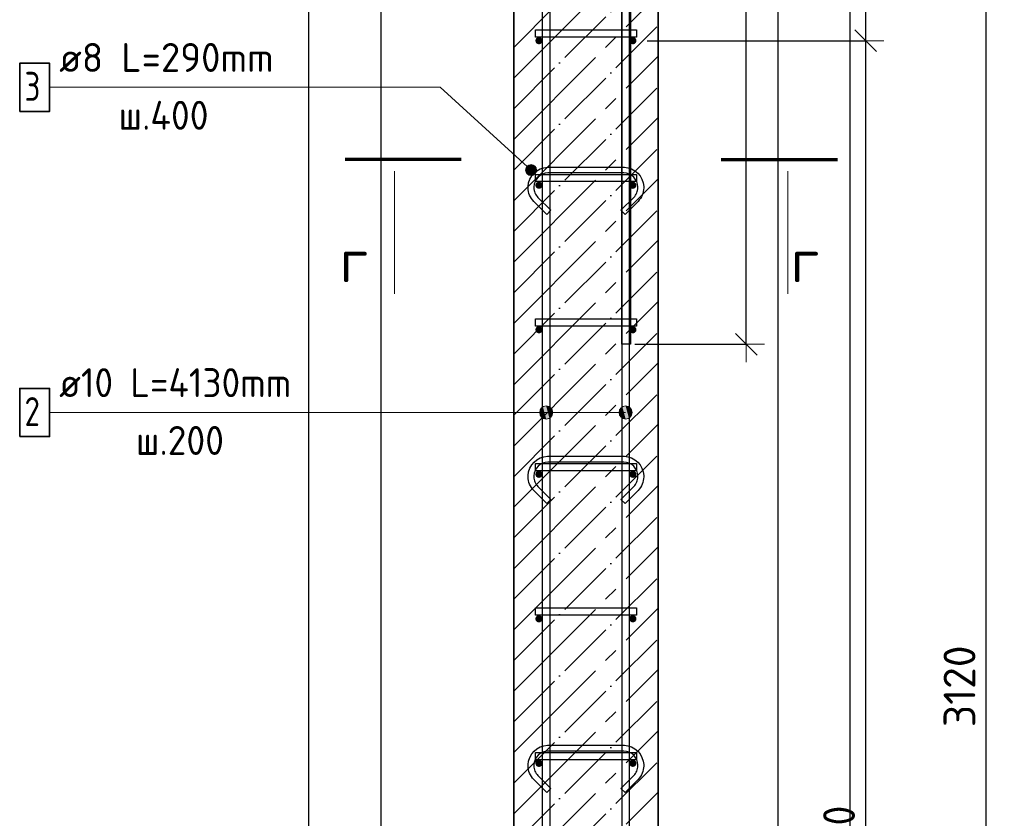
# Model space of a CAD drawing. Header units: millimetres. Extents: x 2792 to 69837, y -2757 to 29968.
# Tile 12 of 77: x 6391 to 7754, y 8177 to 9282. Entities that reach past the tile are written whole.
import ezdxf

# ---------------------------------------------------------------- set-up
doc = ezdxf.new("R2010")
doc.units = ezdxf.units.MM
doc.header["$PDMODE"] = 65
doc.linetypes.add('______11', pattern=[100, 80, -10, 0, -10])
doc.linetypes.add('______5', pattern=[220, 160, -20, 20, -20])
for name, color, linetype, lineweight in [('Standard', 7, 'Continuous', 25), ('Арм.стержн. Арматура края', 96, 'Continuous', 35), ('Арм.стержн. вертикальными 1', 22, 'Continuous', 35), ('Арм.стержн.горизонт. 1', 180, 'Continuous', 35), ('Размерная линия_ общее', 7, 'Continuous', 13)]:
    doc.layers.add(name, color=color, linetype=linetype, lineweight=lineweight)
doc.layers.add('Арм.стержн. вертикальными 2', color=7, linetype='Continuous', lineweight=35, true_color=0x006e00)
doc.layers.add('Арм.стержн.Стяжки', color=7, linetype='Continuous', lineweight=35, true_color=0x501e0f)
doc.styles.add('ISOCPEUR', font='ISOCPEUR')
doc.dimstyles.new('DIMSTYLE_3', dxfattribs={"dimtxt": 44, "dimasz": 50, "dimexe": 0, "dimexo": 0, "dimgap": 22, "dimtad": 2, "dimdec": 0, "dimrnd": 5, "dimzin": 12, "dimdsep": 46, "dimtxsty": 'ISOCPEUR', "dimblk1": 'ALL_ML_STRICH', "dimblk2": 'ALL_ML_STRICH', "dimsah": 1, "dimcen": 0, "dimclrd": 7, "dimclre": 256, "dimclrt": 7, "dimadec": 0, "dimazin": 0, "dimtfac": 1, "dimtdec": 0, "dimtix": 1, "dimtmove": 2, "dimatfit": 3, "dimfxl": 0, "dimtzin": 0, "dimlwd": 0, "dimlwe": -3, "dimarcsym": 0})

# ---------------------------------------------------------------- blocks, each defined once
blk = doc.blocks.new('ALL_ML_STRICH')
at = {"color": 0, "linetype": 'ByBlock', "lineweight": -2}
for p, q in [((-0.3, -0.3), (0.3, 0.3)), ((0, -0.5), (0, 0.5)), ((-1, 0), (0.5, 0))]:
    blk.add_line(p, q, dxfattribs=at)
blk = doc.blocks.new('*D100')
at = {"layer": 'DEFPOINTS', "color": 7, "linetype": 'Continuous', "lineweight": 13, "transparency": 33554687}
for p in [(7274.7, 9912.6), (7222.2, 8832.6), (7396.7, 8832.6)]:
    blk.add_point(p, dxfattribs=at)
at = {"layer": 'Размерная линия_ общее', "color": 253, "linetype": 'Continuous', "lineweight": -2, "true_color": 0xa0a0a0, "transparency": 33554687}
for p, q in [((7294.7, 9912.6), (7396.7, 9912.6)), ((7242.2, 8832.6), (7396.7, 8832.6))]:
    blk.add_line(p, q, dxfattribs=at)
at = {"layer": 'Размерная линия_ общее', "color": 7, "linetype": 'Continuous', "lineweight": -2, "transparency": 33554687}
blk.add_line((7396.7, 8832.6), (7396.7, 9912.6), dxfattribs=at)
at = {"layer": 'Размерная линия_ общее', "color": 7, "linetype": 'Continuous', "lineweight": 13, "transparency": 33554687, "xscale": 50, "yscale": 50, "zscale": 50}
for p, rotation in [((7396.7, 9912.6), 90), ((7396.7, 8832.6), 270)]:
    blk.add_blockref('ALL_ML_STRICH', p, dxfattribs=dict(at, rotation=rotation))
at = {"layer": 'Размерная линия_ общее', "color": 7, "linetype": 'Continuous', "lineweight": 13, "transparency": 33554687, "insert": (7359.7, 9379.2), "char_height": 44, "width": 176, "attachment_point": 5, "rotation": 90, "style": 'ISOCPEUR'}
blk.add_mtext('\\A1;{1080}', dxfattribs=at)
blk = doc.blocks.new('*D104')
at = {"layer": 'DEFPOINTS', "color": 7, "linetype": 'Continuous', "lineweight": 13, "transparency": 33554687}
for p in [(7370.9, 9912.6), (7399.5, 6792.6), (7728.8, 6792.6)]:
    blk.add_point(p, dxfattribs=at)
at = {"layer": 'Размерная линия_ общее', "color": 253, "linetype": 'Continuous', "lineweight": -2, "true_color": 0xa0a0a0, "transparency": 33554687}
for p, q in [((7390.9, 9912.6), (7728.8, 9912.6)), ((7419.5, 6792.6), (7728.8, 6792.6))]:
    blk.add_line(p, q, dxfattribs=at)
at = {"layer": 'Размерная линия_ общее', "color": 7, "linetype": 'Continuous', "lineweight": -2, "transparency": 33554687}
blk.add_line((7728.8, 6792.6), (7728.8, 9912.6), dxfattribs=at)
at = {"layer": 'Размерная линия_ общее', "color": 7, "linetype": 'Continuous', "lineweight": 13, "transparency": 33554687, "xscale": 50, "yscale": 50, "zscale": 50}
for p, rotation in [((7728.8, 9912.6), 90), ((7728.8, 6792.6), 270)]:
    blk.add_blockref('ALL_ML_STRICH', p, dxfattribs=dict(at, rotation=rotation))
at = {"layer": 'Размерная линия_ общее', "color": 7, "linetype": 'Continuous', "lineweight": 13, "transparency": 33554687, "insert": (7691.8, 8359.2), "char_height": 44, "width": 176, "attachment_point": 5, "rotation": 90, "style": 'ISOCPEUR'}
blk.add_mtext('\\A1;{3120}', dxfattribs=at)
blk = doc.blocks.new('*D107')
at = {"layer": 'DEFPOINTS', "color": 7, "linetype": 'Continuous', "lineweight": 13, "transparency": 33554687}
for p in [(7239.7, 9252.6), (7239.7, 6852.6), (7562.1, 6852.6)]:
    blk.add_point(p, dxfattribs=at)
at = {"layer": 'Размерная линия_ общее', "color": 253, "linetype": 'Continuous', "lineweight": -2, "true_color": 0xa0a0a0, "transparency": 33554687}
for p, q in [((7259.7, 9252.6), (7562.1, 9252.6)), ((7259.7, 6852.6), (7562.1, 6852.6))]:
    blk.add_line(p, q, dxfattribs=at)
at = {"layer": 'Размерная линия_ общее', "color": 7, "linetype": 'Continuous', "lineweight": -2, "transparency": 33554687}
blk.add_line((7562.1, 6852.6), (7562.1, 9252.6), dxfattribs=at)
at = {"layer": 'Размерная линия_ общее', "color": 7, "linetype": 'Continuous', "lineweight": 13, "transparency": 33554687, "xscale": 50, "yscale": 50, "zscale": 50}
for p, rotation in [((7562.1, 9252.6), 90), ((7562.1, 6852.6), 270)]:
    blk.add_blockref('ALL_ML_STRICH', p, dxfattribs=dict(at, rotation=rotation))
at = {"layer": 'Размерная линия_ общее', "color": 7, "linetype": 'Continuous', "lineweight": 13, "transparency": 33554687, "insert": (7503.1, 7902.6), "char_height": 44, "width": 2.2, "attachment_point": 1, "rotation": 90, "line_spacing_factor": 0.60241, "style": 'ISOCPEUR'}
blk.add_mtext('\\W0.91;12х200=2400', dxfattribs=at)
blk = doc.blocks.new('*D108')
at = {"layer": 'DEFPOINTS', "color": 7, "linetype": 'Continuous', "lineweight": 13, "transparency": 33554687}
for p in [(7239.7, 9452.6), (7239.7, 9252.6), (7562.1, 9252.6)]:
    blk.add_point(p, dxfattribs=at)
at = {"layer": 'Размерная линия_ общее', "color": 253, "linetype": 'Continuous', "lineweight": -2, "true_color": 0xa0a0a0, "transparency": 33554687}
for p, q in [((7259.7, 9452.6), (7562.1, 9452.6)), ((7259.7, 9252.6), (7562.1, 9252.6))]:
    blk.add_line(p, q, dxfattribs=at)
at = {"layer": 'Размерная линия_ общее', "color": 7, "linetype": 'Continuous', "lineweight": -2, "transparency": 33554687}
blk.add_line((7562.1, 9252.6), (7562.1, 9452.6), dxfattribs=at)
at = {"layer": 'Размерная линия_ общее', "color": 7, "linetype": 'Continuous', "lineweight": 13, "transparency": 33554687, "xscale": 50, "yscale": 50, "zscale": 50}
for p, rotation in [((7562.1, 9452.6), 90), ((7562.1, 9252.6), 270)]:
    blk.add_blockref('ALL_ML_STRICH', p, dxfattribs=dict(at, rotation=rotation))
at = {"layer": 'Размерная линия_ общее', "color": 7, "linetype": 'Continuous', "lineweight": 13, "transparency": 33554687, "insert": (7525.1, 9354.8), "char_height": 44, "width": 132, "attachment_point": 5, "rotation": 90, "style": 'ISOCPEUR'}
blk.add_mtext('\\A1;{200}', dxfattribs=at)

msp = doc.modelspace()

# ---------------------------------------------------------------- hatches: boundary and pattern name
at = {"layer": 'Арм.стержн. вертикальными 1', "linetype": 'Continuous', "lineweight": 13, "transparency": 33554687}
for points in [[(7111.9, 8733.6), (7111.9, 8742.6), (7110.7, 8738.1)], [(7111.9, 8733.6), (7111.9, 8742.6), (7110.7, 8738.1)], [(7111.9, 8742.6), (7115.2, 8730.3), (7115.2, 8745.8)], [(7111.9, 8742.6), (7115.2, 8730.3), (7115.2, 8745.8)], [(7111.9, 8742.6), (7111.9, 8733.6), (7115.2, 8730.3)], [(7111.9, 8742.6), (7111.9, 8733.6), (7115.2, 8730.3)], [(7115.2, 8745.8), (7119.7, 8729.1), (7119.7, 8747.1)], [(7115.2, 8745.8), (7119.7, 8729.1), (7119.7, 8747.1)], [(7115.2, 8745.8), (7115.2, 8730.3), (7119.7, 8729.1)], [(7115.2, 8745.8), (7115.2, 8730.3), (7119.7, 8729.1)], [(7119.7, 8747.1), (7119.7, 8729.1), (7124.2, 8730.3)], [(7119.7, 8747.1), (7124.2, 8730.3), (7124.2, 8745.8)], [(7119.7, 8747.1), (7119.7, 8729.1), (7124.2, 8730.3)], [(7119.7, 8747.1), (7124.2, 8730.3), (7124.2, 8745.8)], [(7124.2, 8745.8), (7124.2, 8730.3), (7127.4, 8733.6)], [(7124.2, 8745.8), (7127.4, 8733.6), (7127.4, 8742.6)], [(7124.2, 8745.8), (7124.2, 8730.3), (7127.4, 8733.6)], [(7124.2, 8745.8), (7127.4, 8733.6), (7127.4, 8742.6)], [(7127.4, 8742.6), (7127.4, 8733.6), (7128.7, 8738.1)], [(7127.4, 8742.6), (7127.4, 8733.6), (7128.7, 8738.1)], [(7221.9, 8733.6), (7221.9, 8742.6), (7220.7, 8738.1)], [(7221.9, 8733.6), (7221.9, 8742.6), (7220.7, 8738.1)], [(7221.9, 8742.6), (7225.2, 8730.3), (7225.2, 8745.8)], [(7221.9, 8742.6), (7225.2, 8730.3), (7225.2, 8745.8)], [(7221.9, 8742.6), (7221.9, 8733.6), (7225.2, 8730.3)], [(7221.9, 8742.6), (7221.9, 8733.6), (7225.2, 8730.3)], [(7225.2, 8745.8), (7229.7, 8729.1), (7229.7, 8747.1)], [(7225.2, 8745.8), (7229.7, 8729.1), (7229.7, 8747.1)], [(7225.2, 8745.8), (7225.2, 8730.3), (7229.7, 8729.1)], [(7225.2, 8745.8), (7225.2, 8730.3), (7229.7, 8729.1)], [(7229.7, 8747.1), (7229.7, 8729.1), (7234.2, 8730.3)], [(7229.7, 8747.1), (7234.2, 8730.3), (7234.2, 8745.8)], [(7229.7, 8747.1), (7229.7, 8729.1), (7234.2, 8730.3)], [(7229.7, 8747.1), (7234.2, 8730.3), (7234.2, 8745.8)], [(7234.2, 8745.8), (7234.2, 8730.3), (7237.4, 8733.6)], [(7234.2, 8745.8), (7237.4, 8733.6), (7237.4, 8742.6)], [(7234.2, 8745.8), (7234.2, 8730.3), (7237.4, 8733.6)], [(7234.2, 8745.8), (7237.4, 8733.6), (7237.4, 8742.6)], [(7237.4, 8742.6), (7237.4, 8733.6), (7238.7, 8738.1)], [(7237.4, 8742.6), (7237.4, 8733.6), (7238.7, 8738.1)]]:
    msp.add_hatch(color=7, dxfattribs=at).paths.add_polyline_path(points)
at = {"layer": 'Арм.стержн.горизонт. 1', "linetype": 'Continuous', "lineweight": 50, "transparency": 33554687}
for points in [[(7114.7, 9252.6), (7114.3, 9254.5), (7113.2, 9256.1), (7111.6, 9257.2), (7109.7, 9257.6), (7107.8, 9257.2), (7106.1, 9256.1), (7105.1, 9254.5), (7104.7, 9252.6), (7105.1, 9250.7), (7106.1, 9249.1), (7107.8, 9248), (7109.7, 9247.6), (7111.6, 9248), (7113.2, 9249.1), (7114.3, 9250.7)], [(7244.7, 9252.6), (7244.3, 9254.5), (7243.2, 9256.1), (7241.6, 9257.2), (7239.7, 9257.6), (7237.8, 9257.2), (7236.1, 9256.1), (7235.1, 9254.5), (7234.7, 9252.6), (7235.1, 9250.7), (7236.1, 9249.1), (7237.8, 9248), (7239.7, 9247.6), (7241.6, 9248), (7243.2, 9249.1), (7244.3, 9250.7)], [(7114.7, 9052.6), (7114.3, 9054.5), (7113.2, 9056.1), (7111.6, 9057.2), (7109.7, 9057.6), (7107.8, 9057.2), (7106.1, 9056.1), (7105.1, 9054.5), (7104.7, 9052.6), (7105.1, 9050.7), (7106.1, 9049.1), (7107.8, 9048), (7109.7, 9047.6), (7111.6, 9048), (7113.2, 9049.1), (7114.3, 9050.7)], [(7244.7, 9052.6), (7244.3, 9054.5), (7243.2, 9056.1), (7241.6, 9057.2), (7239.7, 9057.6), (7237.8, 9057.2), (7236.1, 9056.1), (7235.1, 9054.5), (7234.7, 9052.6), (7235.1, 9050.7), (7236.1, 9049.1), (7237.8, 9048), (7239.7, 9047.6), (7241.6, 9048), (7243.2, 9049.1), (7244.3, 9050.7)], [(7114.7, 8852.6), (7114.3, 8854.5), (7113.2, 8856.1), (7111.6, 8857.2), (7109.7, 8857.6), (7107.8, 8857.2), (7106.1, 8856.1), (7105.1, 8854.5), (7104.7, 8852.6), (7105.1, 8850.7), (7106.1, 8849.1), (7107.8, 8848), (7109.7, 8847.6), (7111.6, 8848), (7113.2, 8849.1), (7114.3, 8850.7)], [(7244.7, 8852.6), (7244.3, 8854.5), (7243.2, 8856.1), (7241.6, 8857.2), (7239.7, 8857.6), (7237.8, 8857.2), (7236.1, 8856.1), (7235.1, 8854.5), (7234.7, 8852.6), (7235.1, 8850.7), (7236.1, 8849.1), (7237.8, 8848), (7239.7, 8847.6), (7241.6, 8848), (7243.2, 8849.1), (7244.3, 8850.7)], [(7114.7, 8652.6), (7114.3, 8654.5), (7113.2, 8656.1), (7111.6, 8657.2), (7109.7, 8657.6), (7107.8, 8657.2), (7106.1, 8656.1), (7105.1, 8654.5), (7104.7, 8652.6), (7105.1, 8650.7), (7106.1, 8649.1), (7107.8, 8648), (7109.7, 8647.6), (7111.6, 8648), (7113.2, 8649.1), (7114.3, 8650.7)], [(7244.7, 8652.6), (7244.3, 8654.5), (7243.2, 8656.1), (7241.6, 8657.2), (7239.7, 8657.6), (7237.8, 8657.2), (7236.1, 8656.1), (7235.1, 8654.5), (7234.7, 8652.6), (7235.1, 8650.7), (7236.1, 8649.1), (7237.8, 8648), (7239.7, 8647.6), (7241.6, 8648), (7243.2, 8649.1), (7244.3, 8650.7)], [(7114.7, 8452.6), (7114.3, 8454.5), (7113.2, 8456.1), (7111.6, 8457.2), (7109.7, 8457.6), (7107.8, 8457.2), (7106.1, 8456.1), (7105.1, 8454.5), (7104.7, 8452.6), (7105.1, 8450.7), (7106.1, 8449.1), (7107.8, 8448), (7109.7, 8447.6), (7111.6, 8448), (7113.2, 8449.1), (7114.3, 8450.7)], [(7244.7, 8452.6), (7244.3, 8454.5), (7243.2, 8456.1), (7241.6, 8457.2), (7239.7, 8457.6), (7237.8, 8457.2), (7236.1, 8456.1), (7235.1, 8454.5), (7234.7, 8452.6), (7235.1, 8450.7), (7236.1, 8449.1), (7237.8, 8448), (7239.7, 8447.6), (7241.6, 8448), (7243.2, 8449.1), (7244.3, 8450.7)], [(7114.7, 8252.6), (7114.3, 8254.5), (7113.2, 8256.1), (7111.6, 8257.2), (7109.7, 8257.6), (7107.8, 8257.2), (7106.1, 8256.1), (7105.1, 8254.5), (7104.7, 8252.6), (7105.1, 8250.7), (7106.1, 8249.1), (7107.8, 8248), (7109.7, 8247.6), (7111.6, 8248), (7113.2, 8249.1), (7114.3, 8250.7)], [(7244.7, 8252.6), (7244.3, 8254.5), (7243.2, 8256.1), (7241.6, 8257.2), (7239.7, 8257.6), (7237.8, 8257.2), (7236.1, 8256.1), (7235.1, 8254.5), (7234.7, 8252.6), (7235.1, 8250.7), (7236.1, 8249.1), (7237.8, 8248), (7239.7, 8247.6), (7241.6, 8248), (7243.2, 8249.1), (7244.3, 8250.7)]]:
    msp.add_hatch(color=4, dxfattribs=at).paths.add_polyline_path(points)
at = {"layer": 'Арм.стержн.Стяжки', "linetype": 'Continuous', "lineweight": 13, "transparency": 33554687}
for points in [[(7091.4, 9075.2), (7096.4, 9080.7), (7093.1, 9078.7)], [(7096.4, 9080.7), (7091.4, 9075.2), (7091.6, 9071.4)], [(7096.4, 9080.7), (7091.6, 9071.4), (7100.2, 9080.9)], [(7100.2, 9080.9), (7091.6, 9071.4), (7093.6, 9068.1)], [(7100.2, 9080.9), (7093.6, 9068.1), (7103.7, 9079.2)], [(7103.7, 9079.2), (7093.6, 9068.1), (7097.1, 9066.3)], [(7103.7, 9079.2), (7097.1, 9066.3), (7105.8, 9075.9)], [(7105.8, 9075.9), (7097.1, 9066.3), (7100.9, 9066.5)], [(7105.8, 9075.9), (7100.9, 9066.5), (7106, 9072)], [(7106, 9072), (7100.9, 9066.5), (7104.2, 9068.6)]]:
    msp.add_hatch(color=7, dxfattribs=at).paths.add_polyline_path(points)

# ---------------------------------------------------------------- linework, layer by layer
at = {"color": 52, "linetype": 'Continuous', "lineweight": -3, "transparency": 33554687}
for p, q in [((6890.7, 11205.9), (6890.7, 6462.4)), ((6890.7, 11205.9), (6890.7, 6462.4)), ((7440.7, 6462.4), (7440.7, 11205.9)), ((7440.7, 6462.4), (7440.7, 11205.9))]:
    msp.add_line(p, q, dxfattribs=at)
at = {"layer": 'Standard', "color": 7, "linetype": 'Continuous', "lineweight": 35, "transparency": 33554687}
for p, q in [((7074.7, 9912.6), (7074.7, 6792.6)), ((7274.7, 6792.6), (7274.7, 9912.6))]:
    msp.add_line(p, q, dxfattribs=at)
at = {"layer": 'Standard', "color": 253, "linetype": '______11', "lineweight": -3, "true_color": 0xababab, "transparency": 33554687}
for p, q in [((7074.7, 9243.3), (7274.7, 9443.3)), ((7074.7, 9158.4), (7274.7, 9358.4)), ((7074.7, 9073.6), (7274.7, 9273.6)), ((7074.7, 8988.7), (7274.7, 9188.7)), ((7074.7, 8903.9), (7274.7, 9103.9)), ((7074.7, 8819), (7274.7, 9019)), ((7074.7, 8734.2), (7274.7, 8934.2)), ((7074.7, 8649.3), (7274.7, 8849.3)), ((7074.7, 8564.5), (7274.7, 8764.5)), ((7074.7, 8479.6), (7274.7, 8679.6)), ((7074.7, 8394.8), (7274.7, 8594.8)), ((7074.7, 8309.9), (7274.7, 8509.9)), ((7074.7, 8225), (7274.7, 8425)), ((7074.7, 8140.2), (7274.7, 8340.2)), ((7074.7, 8055.3), (7274.7, 8255.3))]:
    msp.add_line(p, q, dxfattribs=at)
at = {"layer": 'Standard', "color": 253, "linetype": '______5', "lineweight": -3, "true_color": 0xababab, "transparency": 33554687}
for p, q in [((7074.7, 9200.9), (7274.7, 9400.9)), ((7074.7, 9116), (7274.7, 9316)), ((7074.7, 9031.2), (7274.7, 9231.2)), ((7074.7, 8946.3), (7274.7, 9146.3)), ((7074.7, 8861.4), (7274.7, 9061.4)), ((7074.7, 8776.6), (7274.7, 8976.6)), ((7074.7, 8691.7), (7274.7, 8891.7)), ((7074.7, 8606.9), (7274.7, 8806.9)), ((7074.7, 8522), (7274.7, 8722)), ((7074.7, 8437.2), (7274.7, 8637.2)), ((7074.7, 8352.3), (7274.7, 8552.3)), ((7074.7, 8267.5), (7274.7, 8467.5)), ((7074.7, 8182.6), (7274.7, 8382.6)), ((7074.7, 8097.8), (7274.7, 8297.8)), ((7074.7, 8012.9), (7274.7, 8212.9))]:
    msp.add_line(p, q, dxfattribs=at)
at = {"layer": 'Standard', "color": 7, "linetype": 'Continuous', "lineweight": 70, "transparency": 33554687}
for p, q in [((7002.1, 9088), (6841.3, 9088)), ((7362.1, 9088), (7522.9, 9088))]:
    msp.add_line(p, q, dxfattribs=at)
at = {"layer": 'Standard', "color": 7, "linetype": 'Continuous', "lineweight": 13, "transparency": 33554687}
for p, q in [((6909.8, 9072.1), (6909.8, 8902.5)), ((7454.4, 9072.1), (7454.4, 8902.5))]:
    msp.add_line(p, q, dxfattribs=at)
at = {"layer": 'Standard', "color": 7, "linetype": 'Continuous', "lineweight": 25, "transparency": 33554687}
msp.add_lwpolyline([(6790.7, 6362.4), (7540.7, 6362.4), (7540.7, 11305.9), (6790.7, 11305.9), (6790.7, 6362.4)], dxfattribs=at)
at = {"layer": 'Арм.стержн. Арматура края', "color": 4, "linetype": 'Continuous', "lineweight": 25, "transparency": 33554687}
for points in [[(7244.7, 9257.6), (7104.7, 9257.6), (7104.7, 9267.6), (7244.7, 9267.6), (7244.7, 9257.6)], [(7244.7, 9057.6), (7104.7, 9057.6), (7104.7, 9067.6), (7244.7, 9067.6), (7244.7, 9057.6)], [(7244.7, 8857.6), (7104.7, 8857.6), (7104.7, 8867.6), (7244.7, 8867.6), (7244.7, 8857.6)], [(7244.7, 8657.6), (7104.7, 8657.6), (7104.7, 8667.6), (7244.7, 8667.6), (7244.7, 8657.6)], [(7244.7, 8457.6), (7104.7, 8457.6), (7104.7, 8467.6), (7244.7, 8467.6), (7244.7, 8457.6)], [(7244.7, 8257.6), (7104.7, 8257.6), (7104.7, 8267.6), (7244.7, 8267.6), (7244.7, 8257.6)]]:
    msp.add_lwpolyline(points, dxfattribs=at)
at = {"layer": 'Арм.стержн. вертикальными 1', "color": 7, "linetype": 'Continuous', "lineweight": 13, "transparency": 33554687}
for p, q in [((6432.3, 8738.1), (6928.8, 8738.1)), ((6928.8, 8738.1), (7229.7, 8738.1)), ((6928.8, 8738.1), (7229.7, 8738.1)), ((6928.8, 8738.1), (7119.7, 8738.1)), ((6928.8, 8738.1), (7119.7, 8738.1)), ((7110.7, 8738.1), (7110.7, 8738.1)), ((7110.7, 8738.1), (7110.7, 8738.1)), ((7119.7, 8747.1), (7119.7, 8747.1)), ((7119.7, 8747.1), (7119.7, 8747.1)), ((7128.7, 8738.1), (7128.7, 8738.1)), ((7128.7, 8738.1), (7128.7, 8738.1)), ((7220.7, 8738.1), (7220.7, 8738.1)), ((7220.7, 8738.1), (7220.7, 8738.1)), ((7229.7, 8747.1), (7229.7, 8747.1)), ((7229.7, 8747.1), (7229.7, 8747.1)), ((7238.7, 8738.1), (7238.7, 8738.1)), ((7238.7, 8738.1), (7238.7, 8738.1)), ((7119.7, 8729.1), (7119.7, 8729.1)), ((7119.7, 8729.1), (7119.7, 8729.1)), ((7229.7, 8729.1), (7229.7, 8729.1)), ((7229.7, 8729.1), (7229.7, 8729.1))]:
    msp.add_line(p, q, dxfattribs=at)
at = {"layer": 'Арм.стержн. вертикальными 1', "color": 4, "linetype": 'Continuous', "lineweight": 25, "transparency": 33554687}
for points in [[(7114.7, 6792.6), (7114.7, 10922.6), (7124.7, 10922.6), (7124.7, 6792.6), (7114.7, 6792.6)], [(7114.7, 6792.6), (7114.7, 10922.6), (7124.7, 10922.6), (7124.7, 6792.6), (7114.7, 6792.6)], [(7224.7, 6792.6), (7224.7, 10922.6), (7234.7, 10922.6), (7234.7, 6792.6), (7224.7, 6792.6)], [(7224.7, 6792.6), (7224.7, 10922.6), (7234.7, 10922.6), (7234.7, 6792.6), (7224.7, 6792.6)]]:
    msp.add_lwpolyline(points, dxfattribs=at)
at = {"layer": 'Арм.стержн. вертикальными 1', "color": 7, "linetype": 'Continuous', "lineweight": 35, "transparency": 33554687}
msp.add_lwpolyline([(6390.9, 8704.7), (6432.3, 8704.7), (6432.3, 8771.4), (6390.9, 8771.4), (6390.9, 8704.7)], dxfattribs=at)
at = {"layer": 'Арм.стержн. вертикальными 1', "color": 7, "linetype": 'Continuous', "lineweight": 13, "transparency": 33554687}
for centre in [(7119.7, 8738.1), (7119.7, 8738.1), (7229.7, 8738.1), (7229.7, 8738.1)]:
    msp.add_circle(centre, 9, dxfattribs=at)
at = {"layer": 'Арм.стержн. вертикальными 2', "color": 34, "linetype": 'Continuous', "lineweight": 25, "transparency": 33554687}
msp.add_lwpolyline([(7236.2, 11172.6), (7236.2, 8832.6), (7224.2, 8832.6), (7224.2, 11172.6), (7236.2, 11172.6)], dxfattribs=at)
msp.add_lwpolyline([(7236.2, 11172.6), (7236.2, 8832.6), (7224.2, 8832.6), (7224.2, 11172.6), (7236.2, 11172.6)], dxfattribs=at)
at = {"layer": 'Арм.стержн.Стяжки', "color": 7, "linetype": 'Continuous', "lineweight": 13, "transparency": 33554687}
for p, q in [((6432.3, 9188.1), (6972.8, 9188.1)), ((6972.8, 9188.1), (7098.7, 9073.6)), ((7093.1, 9078.7), (7093.1, 9078.7)), ((7103.7, 9079.2), (7103.7, 9079.2)), ((7093.6, 9068.1), (7093.6, 9068.1)), ((7104.2, 9068.6), (7104.2, 9068.6))]:
    msp.add_line(p, q, dxfattribs=at)
at = {"layer": 'Арм.стержн.Стяжки', "color": 7, "linetype": 'Continuous', "lineweight": 35, "transparency": 33554687}
msp.add_lwpolyline([(6390.9, 9154.7), (6432.3, 9154.7), (6432.3, 9221.4), (6390.9, 9221.4), (6390.9, 9154.7)], dxfattribs=at)
at = {"layer": 'Арм.стержн.Стяжки', "color": 40, "linetype": 'Continuous', "lineweight": 25, "transparency": 33554687}
for points in [[(7223.2, 9017.9), (7241.1, 9035.7), (7242.3, 9037.2), (7243.4, 9038.7), (7244.4, 9040.3), (7245.2, 9042), (7245.8, 9043.7), (7246.2, 9045.5), (7246.5, 9047.4), (7246.7, 9049.2), (7246.7, 9050.4), (7246.2, 9054), (7245, 9057.7), (7243.1, 9061), (7240.8, 9063.7), (7238.1, 9066), (7234.7, 9067.9), (7231.1, 9069.1), (7227.4, 9069.6), (7121.9, 9069.6), (7118.3, 9069.1), (7114.6, 9067.9), (7111.3, 9066), (7108.5, 9063.7), (7106.3, 9061), (7104.4, 9057.7), (7103.2, 9054), (7102.7, 9050.4), (7102.7, 9049.2), (7102.8, 9047.4), (7103.1, 9045.5), (7103.6, 9043.7), (7104.2, 9042), (7105, 9040.3), (7105.9, 9038.7), (7107, 9037.2), (7108.3, 9035.7), (7126.1, 9017.9), (7120.5, 9012.2), (7102.4, 9030.3), (7100.8, 9032.2), (7099.2, 9034.3), (7097.9, 9036.6), (7096.8, 9038.9), (7095.9, 9041.3), (7095.3, 9043.9), (7094.9, 9046.4), (7094.7, 9048.9), (7094.7, 9050.9), (7095.4, 9055.8), (7097, 9060.9), (7099.7, 9065.6), (7102.9, 9069.4), (7106.7, 9072.6), (7111.4, 9075.3), (7116.5, 9076.9), (7121.4, 9077.6), (7228, 9077.6), (7232.9, 9076.9), (7238, 9075.3), (7242.6, 9072.6), (7246.5, 9069.4), (7249.7, 9065.6), (7252.3, 9060.9), (7254, 9055.8), (7254.7, 9050.9), (7254.7, 9048.9), (7254.5, 9046.4), (7254.1, 9043.9), (7253.4, 9041.3), (7252.6, 9038.9), (7251.5, 9036.6), (7250.1, 9034.3), (7248.6, 9032.2), (7246.9, 9030.3), (7228.9, 9012.2), (7223.2, 9017.9)], [(7223.2, 8617.9), (7241.1, 8635.7), (7242.3, 8637.2), (7243.4, 8638.7), (7244.4, 8640.3), (7245.2, 8642), (7245.8, 8643.7), (7246.2, 8645.5), (7246.5, 8647.4), (7246.7, 8649.2), (7246.7, 8650.4), (7246.2, 8654), (7245, 8657.7), (7243.1, 8661), (7240.8, 8663.7), (7238.1, 8666), (7234.7, 8667.9), (7231.1, 8669.1), (7227.4, 8669.6), (7121.9, 8669.6), (7118.3, 8669.1), (7114.6, 8667.9), (7111.3, 8666), (7108.5, 8663.7), (7106.3, 8661), (7104.4, 8657.7), (7103.2, 8654), (7102.7, 8650.4), (7102.7, 8649.2), (7102.8, 8647.4), (7103.1, 8645.5), (7103.6, 8643.7), (7104.2, 8642), (7105, 8640.3), (7105.9, 8638.7), (7107, 8637.2), (7108.3, 8635.7), (7126.1, 8617.9), (7120.5, 8612.2), (7102.4, 8630.3), (7100.8, 8632.2), (7099.2, 8634.3), (7097.9, 8636.6), (7096.8, 8638.9), (7095.9, 8641.3), (7095.3, 8643.9), (7094.9, 8646.4), (7094.7, 8648.9), (7094.7, 8650.9), (7095.4, 8655.8), (7097, 8660.9), (7099.7, 8665.6), (7102.9, 8669.4), (7106.7, 8672.6), (7111.4, 8675.3), (7116.5, 8676.9), (7121.4, 8677.6), (7228, 8677.6), (7232.9, 8676.9), (7238, 8675.3), (7242.6, 8672.6), (7246.5, 8669.4), (7249.7, 8665.6), (7252.3, 8660.9), (7254, 8655.8), (7254.7, 8650.9), (7254.7, 8648.9), (7254.5, 8646.4), (7254.1, 8643.9), (7253.4, 8641.3), (7252.6, 8638.9), (7251.5, 8636.6), (7250.1, 8634.3), (7248.6, 8632.2), (7246.9, 8630.3), (7228.9, 8612.2), (7223.2, 8617.9)], [(7223.2, 8217.9), (7241.1, 8235.7), (7242.3, 8237.2), (7243.4, 8238.7), (7244.4, 8240.3), (7245.2, 8242), (7245.8, 8243.7), (7246.2, 8245.5), (7246.5, 8247.4), (7246.7, 8249.2), (7246.7, 8250.4), (7246.2, 8254), (7245, 8257.7), (7243.1, 8261), (7240.8, 8263.7), (7238.1, 8266), (7234.7, 8267.9), (7231.1, 8269.1), (7227.4, 8269.6), (7121.9, 8269.6), (7118.3, 8269.1), (7114.6, 8267.9), (7111.3, 8266), (7108.5, 8263.7), (7106.3, 8261), (7104.4, 8257.7), (7103.2, 8254), (7102.7, 8250.4), (7102.7, 8249.2), (7102.8, 8247.4), (7103.1, 8245.5), (7103.6, 8243.7), (7104.2, 8242), (7105, 8240.3), (7105.9, 8238.7), (7107, 8237.2), (7108.3, 8235.7), (7126.1, 8217.9), (7120.5, 8212.2), (7102.4, 8230.3), (7100.8, 8232.2), (7099.2, 8234.3), (7097.9, 8236.6), (7096.8, 8238.9), (7095.9, 8241.3), (7095.3, 8243.9), (7094.9, 8246.4), (7094.7, 8248.9), (7094.7, 8250.9), (7095.4, 8255.8), (7097, 8260.9), (7099.7, 8265.6), (7102.9, 8269.4), (7106.7, 8272.6), (7111.4, 8275.3), (7116.5, 8276.9), (7121.4, 8277.6), (7228, 8277.6), (7232.9, 8276.9), (7238, 8275.3), (7242.6, 8272.6), (7246.5, 8269.4), (7249.7, 8265.6), (7252.3, 8260.9), (7254, 8255.8), (7254.7, 8250.9), (7254.7, 8248.9), (7254.5, 8246.4), (7254.1, 8243.9), (7253.4, 8241.3), (7252.6, 8238.9), (7251.5, 8236.6), (7250.1, 8234.3), (7248.6, 8232.2), (7246.9, 8230.3), (7228.9, 8212.2), (7223.2, 8217.9)]]:
    msp.add_lwpolyline(points, dxfattribs=at)
at = {"layer": 'Арм.стержн.Стяжки', "color": 7, "linetype": 'Continuous', "lineweight": 13, "transparency": 33554687}
msp.add_circle((7098.7, 9073.6), 7.5, dxfattribs=at)

# ---------------------------------------------------------------- texts
at = {"layer": 'Standard', "color": 7, "linetype": 'Continuous', "lineweight": 13, "transparency": 33554687, "char_height": 60, "width": 65.333, "attachment_point": 7, "style": 'ISOCPEUR'}
for insert in [(6833.9, 8918.5), (7458.3, 8918.5)]:
    msp.add_mtext('\\A1;{\\fISOCPEUR|i0|b0;\\H60.000000;\\W1.000000;\\C7;г}\\P', dxfattribs=dict(at, insert=insert))
at = {"layer": 'Арм.стержн. вертикальными 1', "color": 7, "linetype": 'Continuous', "lineweight": 25, "transparency": 33554687, "char_height": 40, "attachment_point": 7, "style": 'ISOCPEUR'}
for s, insert, width in [('\\W0.94;ø10 L=4130mm ', (6445.6, 8759.4), 386.635), ('\\W0.78;2', (6397.6, 8719.4), 43.521), ('\\W0.95;ш.200 ', (6551.6, 8679.4), 174.933)]:
    msp.add_mtext(s, dxfattribs=dict(at, insert=insert, width=width))
at = {"layer": 'Арм.стержн.Стяжки', "color": 7, "linetype": 'Continuous', "lineweight": 25, "transparency": 33554687, "char_height": 40, "attachment_point": 7, "style": 'ISOCPEUR'}
for s, insert, width in [('\\W0.98;ø8 L=290mm ', (6445.6, 9209.4), 343.369), ('\\W0.78;3', (6397.6, 9169.4), 43.521), ('\\W0.95;ш.400 ', (6527.6, 9129.4), 178.964)]:
    msp.add_mtext(s, dxfattribs=dict(at, insert=insert, width=width))

# ---------------------------------------------------------------- dimensions: what is measured, and where the dimension line sits
at = {"layer": 'Размерная линия_ общее', "color": 7, "linetype": 'Continuous', "lineweight": 13, "transparency": 33554687}
for base, p1, p2, picture, middle in [((7396.7, 9912.6), (7242.2, 8832.6), (7294.7, 9912.6), '*D100', (7359.7, 9379.2)), ((7728.8, 9912.6), (7419.5, 6792.6), (7390.9, 9912.6), '*D104', (7691.8, 8359.2)), ((7562.1, 9452.6), (7259.7, 9252.6), (7259.7, 9452.6), '*D108', (7525.1, 9354.8))]:
    dim = msp.add_linear_dim(base=base, p1=p1, p2=p2, angle=90, dimstyle='DIMSTYLE_3', override={"dimpost": '<>', "dimclrd": 7, "dimclre": 253, "dimclrt": 7, "dimlwd": 0, "dimlwe": 65533}, dxfattribs=at)
    dim.commit()
    dim.dimension.update_dxf_attribs({"geometry": picture, "text_midpoint": middle, "dimtype": 160})
dim = msp.add_linear_dim(base=(7562.1, 9252.6), p1=(7259.7, 6852.6), p2=(7259.7, 9252.6), angle=90, text='\\W0.91;12х200=2400', dimstyle='DIMSTYLE_3', override={"dimpost": '<>', "dimclrd": 7, "dimclre": 253, "dimclrt": 7, "dimlwd": 0, "dimlwe": 65533}, dxfattribs=at)
dim.commit()
dim.dimension.update_dxf_attribs({"geometry": '*D107', "text_midpoint": (7540.1, 8052.6), "dimtype": 160})

doc.saveas('drawing.dxf')
